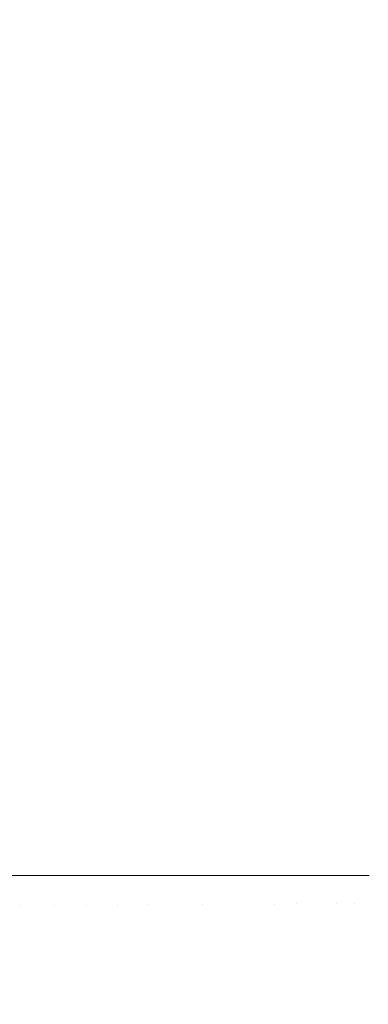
# Model space of a CAD drawing. Header units: centimetres. Extents: x -62 to 63, y 4 to 6.
# Tile 187 of 256: x -20.0648 to -20.0241, y 4.6852 to 4.8002. Entities that reach past the tile are written whole.
import ezdxf

# ---------------------------------------------------------------- set-up
doc = ezdxf.new("R2010")
doc.units = ezdxf.units.CM
doc.header["$LTSCALE"] = 2.54
doc.layers.add('Lucido design-1', color=7, linetype='Continuous')

# ---------------------------------------------------------------- blocks, each defined once
blk = doc.blocks.new('Gruppo-4-1')
at = {"color": 7, "linetype": 'Continuous', "lineweight": 9}
blk.add_3dface([(-61.85145, 5.90021, -2276.22217), (-61.85145, 4.30021, -2276.22217), (62.97838, 4.30021, -2276.22217), (62.97838, 5.90021, -2276.22217)], dxfattribs=at)
for points, invisible_edges in [([(-20.06429, 4.70021, -2276.98788), (-20.06887, 4.70021, -2276.99), (-20.06869, 5.90021, -2276.98992), (-20.06439, 5.90021, -2276.98792)], 10), ([(-20.06439, 5.90021, -2276.98792), (-20.06429, 5.90021, -2276.98788), (-20.06429, 4.70021, -2276.98788)], 10), ([(-20.06084, 4.70021, -2276.98611), (-20.06429, 4.70021, -2276.98788), (-20.06429, 5.90021, -2276.98788), (-20.06022, 5.90021, -2276.98579)], 10), ([(-20.06022, 5.90021, -2276.98579), (-20.05737, 5.90021, -2276.98434), (-20.05737, 4.70021, -2276.98434), (-20.06084, 4.70021, -2276.98611)], 10), ([(-20.05737, 5.90021, -2276.98434), (-20.05612, 5.90021, -2276.98364), (-20.05125, 4.70021, -2276.98091), (-20.05346, 4.70021, -2276.98214)], 10), ([(-20.05346, 4.70021, -2276.98214), (-20.05737, 4.70021, -2276.98434), (-20.05737, 5.90021, -2276.98434)], 10), ([(-20.05612, 5.90021, -2276.98364), (-20.05213, 5.90021, -2276.9814), (-20.05125, 4.70021, -2276.98091)], 10), ([(-20.05213, 5.90021, -2276.9814), (-20.05125, 5.90021, -2276.98091), (-20.05125, 4.70021, -2276.98091)], 10), ([(-20.04672, 4.70021, -2276.97813), (-20.05001, 4.70021, -2276.98015), (-20.05125, 5.90021, -2276.98091), (-20.04827, 5.90021, -2276.97908)], 10), ([(-20.05001, 4.70021, -2276.98015), (-20.05125, 4.70021, -2276.98091), (-20.05125, 5.90021, -2276.98091)], 10), ([(-20.04827, 5.90021, -2276.97908), (-20.04584, 5.90021, -2276.9776), (-20.04584, 4.70021, -2276.9776), (-20.04672, 4.70021, -2276.97813)], 10), ([(-20.0436, 4.70021, -2276.9761), (-20.04584, 4.70021, -2276.9776), (-20.04584, 5.90021, -2276.9776), (-20.04452, 5.90021, -2276.97672)], 10), ([(-20.04452, 5.90021, -2276.97672), (-20.04106, 5.90021, -2276.97442), (-20.04106, 4.70021, -2276.97442), (-20.0436, 4.70021, -2276.9761)], 10), ([(-20.04106, 5.90021, -2276.97442), (-20.03684, 5.90021, -2276.97137), (-20.03684, 4.70021, -2276.97137), (-20.03779, 4.70021, -2276.97205)], 10), ([(-20.03779, 4.70021, -2276.97205), (-20.04106, 4.70021, -2276.97442), (-20.04106, 5.90021, -2276.97442)], 10), ([(-20.03513, 4.70021, -2276.97002), (-20.03684, 4.70021, -2276.97137), (-20.03684, 5.90021, -2276.97137), (-20.0341, 5.90021, -2276.96921)], 10), ([(-20.0341, 5.90021, -2276.96921), (-20.03289, 5.90021, -2276.96827), (-20.03289, 4.70021, -2276.96827), (-20.03513, 4.70021, -2276.97002)], 10), ([(-20.03289, 5.90021, -2276.96827), (-20.03092, 5.90021, -2276.96659), (-20.02959, 4.70021, -2276.96546), (-20.03259, 4.70021, -2276.96801)], 10), ([(-20.03259, 4.70021, -2276.96801), (-20.03289, 4.70021, -2276.96827), (-20.03289, 5.90021, -2276.96827)], 10), ([(-20.03092, 5.90021, -2276.96659), (-20.02959, 5.90021, -2276.96546), (-20.02959, 4.70021, -2276.96546)], 10), ([(-20.02796, 4.70021, -2276.96396), (-20.02959, 4.70021, -2276.96546), (-20.02959, 5.90021, -2276.96546), (-20.02791, 5.90021, -2276.96391)], 10), ([(-20.02791, 5.90021, -2276.96391), (-20.02665, 5.90021, -2276.96275), (-20.02665, 4.70021, -2276.96275), (-20.02796, 4.70021, -2276.96396)], 10), ([(-20.02585, 4.70021, -2276.96195), (-20.02665, 4.70021, -2276.96275), (-20.02665, 5.90021, -2276.96275), (-20.02507, 5.90021, -2276.96117)], 10), ([(-20.02507, 5.90021, -2276.96117), (-20.02405, 5.90021, -2276.96016), (-20.02405, 4.70021, -2276.96016), (-20.02585, 4.70021, -2276.96195)], 10), ([(-20.06887, 4.70021, -2276.99), (-20.06429, 4.70021, -2276.98788), (-20.06469, 4.69667, -2276.9881)], 10), ([(-20.06469, 4.69667, -2276.9881), (-20.06879, 4.69664, -2276.99004), (-20.06887, 4.70021, -2276.99)], 11), ([(-20.06075, 4.6967, -2276.98614), (-20.06469, 4.69667, -2276.9881), (-20.06429, 4.70021, -2276.98788)], 11), ([(-20.06429, 4.70021, -2276.98788), (-20.06084, 4.70021, -2276.98611), (-20.06075, 4.6967, -2276.98614)], 10), ([(-20.06075, 4.6967, -2276.98614), (-20.06084, 4.70021, -2276.98611), (-20.05737, 4.70021, -2276.98434)], 9), ([(-20.05737, 4.70021, -2276.98434), (-20.05698, 4.69672, -2276.98416), (-20.06075, 4.6967, -2276.98614)], 11), ([(-20.05698, 4.69672, -2276.98416), (-20.05737, 4.70021, -2276.98434), (-20.05346, 4.70021, -2276.98214)], 9), ([(-20.05346, 4.70021, -2276.98214), (-20.05338, 4.69675, -2276.98217), (-20.05698, 4.69672, -2276.98416)], 11), ([(-20.05338, 4.69675, -2276.98217), (-20.05346, 4.70021, -2276.98214), (-20.05125, 4.70021, -2276.98091)], 9), ([(-20.05125, 4.70021, -2276.98091), (-20.04993, 4.69677, -2276.98016), (-20.05338, 4.69675, -2276.98217)], 11), ([(-20.05125, 4.70021, -2276.98091), (-20.05001, 4.70021, -2276.98015), (-20.04993, 4.69677, -2276.98016)], 10), ([(-20.04993, 4.69677, -2276.98016), (-20.05001, 4.70021, -2276.98015), (-20.04672, 4.70021, -2276.97813), (-20.04665, 4.69679, -2276.97815)], 13), ([(-20.04665, 4.69679, -2276.97815), (-20.04672, 4.70021, -2276.97813), (-20.04584, 4.70021, -2276.9776)], 9), ([(-20.04352, 4.69681, -2276.97613), (-20.04665, 4.69679, -2276.97815), (-20.04584, 4.70021, -2276.9776)], 11), ([(-20.04584, 4.70021, -2276.9776), (-20.0436, 4.70021, -2276.9761), (-20.04352, 4.69681, -2276.97613)], 10), ([(-20.04352, 4.69681, -2276.97613), (-20.0436, 4.70021, -2276.9761), (-20.04106, 4.70021, -2276.97442)], 9), ([(-20.04106, 4.70021, -2276.97442), (-20.04054, 4.69683, -2276.9741), (-20.04352, 4.69681, -2276.97613)], 11), ([(-20.04054, 4.69683, -2276.9741), (-20.04106, 4.70021, -2276.97442), (-20.03779, 4.70021, -2276.97205), (-20.03772, 4.69685, -2276.97207)], 13), ([(-20.03772, 4.69685, -2276.97207), (-20.03779, 4.70021, -2276.97205), (-20.03684, 4.70021, -2276.97137)], 9), ([(-20.03505, 4.69687, -2276.97004), (-20.03772, 4.69685, -2276.97207), (-20.03684, 4.70021, -2276.97137)], 11), ([(-20.03684, 4.70021, -2276.97137), (-20.03513, 4.70021, -2276.97002), (-20.03505, 4.69687, -2276.97004)], 10), ([(-20.03505, 4.69687, -2276.97004), (-20.03513, 4.70021, -2276.97002), (-20.03289, 4.70021, -2276.96827)], 9), ([(-20.03289, 4.70021, -2276.96827), (-20.03252, 4.69689, -2276.96801), (-20.03505, 4.69687, -2276.97004)], 11), ([(-20.03289, 4.70021, -2276.96827), (-20.03259, 4.70021, -2276.96801), (-20.03252, 4.69689, -2276.96801)], 10), ([(-20.03252, 4.69689, -2276.96801), (-20.03259, 4.70021, -2276.96801), (-20.02959, 4.70021, -2276.96546), (-20.03014, 4.6969, -2276.96599)], 13), ([(-20.02789, 4.69692, -2276.96397), (-20.03014, 4.6969, -2276.96599), (-20.02959, 4.70021, -2276.96546)], 11), ([(-20.02959, 4.70021, -2276.96546), (-20.02796, 4.70021, -2276.96396), (-20.02789, 4.69692, -2276.96397)], 10), ([(-20.02789, 4.69692, -2276.96397), (-20.02796, 4.70021, -2276.96396), (-20.02665, 4.70021, -2276.96275)], 9), ([(-20.02665, 4.70021, -2276.96275), (-20.02578, 4.69693, -2276.96197), (-20.02789, 4.69692, -2276.96397)], 11), ([(-20.02665, 4.70021, -2276.96275), (-20.02585, 4.70021, -2276.96195), (-20.02578, 4.69693, -2276.96197)], 10), ([(-20.0238, 4.69695, -2276.95997), (-20.02578, 4.69693, -2276.96197), (-20.02585, 4.70021, -2276.96195), (-20.02405, 4.70021, -2276.96016)], 11), ([(-20.06449, 4.69308, -2276.9881), (-20.06859, 4.69302, -2276.99004), (-20.06879, 4.69664, -2276.99004), (-20.06469, 4.69667, -2276.9881)], 15), ([(-20.06469, 4.69667, -2276.9881), (-20.06075, 4.6967, -2276.98614), (-20.06056, 4.69313, -2276.98614), (-20.06449, 4.69308, -2276.9881)], 15), ([(-20.05679, 4.69318, -2276.98416), (-20.06056, 4.69313, -2276.98614), (-20.06075, 4.6967, -2276.98614), (-20.05698, 4.69672, -2276.98416)], 15), ([(-20.05698, 4.69672, -2276.98416), (-20.05338, 4.69675, -2276.98217), (-20.05318, 4.69323, -2276.98217), (-20.05679, 4.69318, -2276.98416)], 15), ([(-20.04993, 4.69677, -2276.98016), (-20.04974, 4.69328, -2276.98016), (-20.05318, 4.69323, -2276.98217), (-20.05338, 4.69675, -2276.98217)], 15), ([(-20.04665, 4.69679, -2276.97815), (-20.04645, 4.69332, -2276.97815), (-20.04974, 4.69328, -2276.98016), (-20.04993, 4.69677, -2276.98016)], 15), ([(-20.04352, 4.69681, -2276.97613), (-20.04333, 4.69336, -2276.97613), (-20.04645, 4.69332, -2276.97815), (-20.04665, 4.69679, -2276.97815)], 15), ([(-20.04054, 4.69683, -2276.9741), (-20.04035, 4.6934, -2276.9741), (-20.04333, 4.69336, -2276.97613), (-20.04352, 4.69681, -2276.97613)], 15), ([(-20.03772, 4.69685, -2276.97207), (-20.03753, 4.69344, -2276.97207), (-20.04035, 4.6934, -2276.9741), (-20.04054, 4.69683, -2276.9741)], 15), ([(-20.03505, 4.69687, -2276.97004), (-20.03486, 4.69348, -2276.97004), (-20.03753, 4.69344, -2276.97207), (-20.03772, 4.69685, -2276.97207)], 15), ([(-20.03252, 4.69689, -2276.96801), (-20.03233, 4.69351, -2276.96801), (-20.03486, 4.69348, -2276.97004), (-20.03505, 4.69687, -2276.97004)], 15), ([(-20.03014, 4.6969, -2276.96599), (-20.02995, 4.69354, -2276.96599), (-20.03233, 4.69351, -2276.96801), (-20.03252, 4.69689, -2276.96801)], 15), ([(-20.02789, 4.69692, -2276.96397), (-20.0277, 4.69357, -2276.96397), (-20.02995, 4.69354, -2276.96599), (-20.03014, 4.6969, -2276.96599)], 15), ([(-20.02578, 4.69693, -2276.96197), (-20.02559, 4.6936, -2276.96197), (-20.0277, 4.69357, -2276.96397), (-20.02789, 4.69692, -2276.96397)], 15), ([(-20.0238, 4.69695, -2276.95997), (-20.02362, 4.69363, -2276.95997), (-20.02559, 4.6936, -2276.96197), (-20.02578, 4.69693, -2276.96197)], 15), ([(-20.06415, 4.68943, -2276.9881), (-20.06824, 4.68934, -2276.99004), (-20.06859, 4.69302, -2276.99004), (-20.06449, 4.69308, -2276.9881)], 15), ([(-20.06449, 4.69308, -2276.9881), (-20.06056, 4.69313, -2276.98614), (-20.06022, 4.68951, -2276.98614), (-20.06415, 4.68943, -2276.9881)], 15), ([(-20.06022, 4.68951, -2276.98614), (-20.06056, 4.69313, -2276.98614), (-20.05679, 4.69318, -2276.98416), (-20.05645, 4.68958, -2276.98416)], 15), ([(-20.05645, 4.68958, -2276.98416), (-20.05679, 4.69318, -2276.98416), (-20.05318, 4.69323, -2276.98217), (-20.05285, 4.68966, -2276.98217)], 15), ([(-20.05285, 4.68966, -2276.98217), (-20.05318, 4.69323, -2276.98217), (-20.04974, 4.69328, -2276.98016), (-20.0494, 4.68973, -2276.98016)], 15), ([(-20.0494, 4.68973, -2276.98016), (-20.04974, 4.69328, -2276.98016), (-20.04645, 4.69332, -2276.97815), (-20.04612, 4.6898, -2276.97815)], 15), ([(-20.04612, 4.6898, -2276.97815), (-20.04645, 4.69332, -2276.97815), (-20.04333, 4.69336, -2276.97613), (-20.043, 4.68986, -2276.97613)], 15), ([(-20.043, 4.68986, -2276.97613), (-20.04333, 4.69336, -2276.97613), (-20.04035, 4.6934, -2276.9741), (-20.04003, 4.68992, -2276.9741)], 15), ([(-20.04003, 4.68992, -2276.9741), (-20.04035, 4.6934, -2276.9741), (-20.03753, 4.69344, -2276.97207), (-20.03721, 4.68998, -2276.97207)], 15), ([(-20.03721, 4.68998, -2276.97207), (-20.03753, 4.69344, -2276.97207), (-20.03486, 4.69348, -2276.97004), (-20.03454, 4.69003, -2276.97004)], 15), ([(-20.03454, 4.69003, -2276.97004), (-20.03486, 4.69348, -2276.97004), (-20.03233, 4.69351, -2276.96801), (-20.03201, 4.69008, -2276.96801)], 15), ([(-20.03201, 4.69008, -2276.96801), (-20.03233, 4.69351, -2276.96801), (-20.02995, 4.69354, -2276.96599), (-20.02963, 4.69013, -2276.96599)], 15), ([(-20.02963, 4.69013, -2276.96599), (-20.02995, 4.69354, -2276.96599), (-20.0277, 4.69357, -2276.96397), (-20.02739, 4.69018, -2276.96397)], 15), ([(-20.02739, 4.69018, -2276.96397), (-20.0277, 4.69357, -2276.96397), (-20.02559, 4.6936, -2276.96197), (-20.02528, 4.69022, -2276.96197)], 15), ([(-20.02528, 4.69022, -2276.96197), (-20.02559, 4.6936, -2276.96197), (-20.02362, 4.69363, -2276.95997), (-20.0233, 4.69026, -2276.95997)], 15), ([(-20.06366, 4.68572, -2276.9881), (-20.06775, 4.68561, -2276.99004), (-20.06824, 4.68934, -2276.99004), (-20.06415, 4.68943, -2276.9881)], 15), ([(-20.06415, 4.68943, -2276.9881), (-20.06022, 4.68951, -2276.98614), (-20.05973, 4.68583, -2276.98614), (-20.06366, 4.68572, -2276.9881)], 15), ([(-20.05645, 4.68958, -2276.98416), (-20.05597, 4.68593, -2276.98416), (-20.05973, 4.68583, -2276.98614), (-20.06022, 4.68951, -2276.98614)], 15), ([(-20.05285, 4.68966, -2276.98217), (-20.05237, 4.68603, -2276.98217), (-20.05597, 4.68593, -2276.98416), (-20.05645, 4.68958, -2276.98416)], 15), ([(-20.0494, 4.68973, -2276.98016), (-20.04893, 4.68613, -2276.98016), (-20.05237, 4.68603, -2276.98217), (-20.05285, 4.68966, -2276.98217)], 15), ([(-20.04612, 4.6898, -2276.97815), (-20.04565, 4.68622, -2276.97815), (-20.04893, 4.68613, -2276.98016), (-20.0494, 4.68973, -2276.98016)], 15), ([(-20.043, 4.68986, -2276.97613), (-20.04253, 4.6863, -2276.97613), (-20.04565, 4.68622, -2276.97815), (-20.04612, 4.6898, -2276.97815)], 15), ([(-20.04003, 4.68992, -2276.9741), (-20.03956, 4.68639, -2276.9741), (-20.04253, 4.6863, -2276.97613), (-20.043, 4.68986, -2276.97613)], 15), ([(-20.03721, 4.68998, -2276.97207), (-20.03674, 4.68646, -2276.97207), (-20.03956, 4.68639, -2276.9741), (-20.04003, 4.68992, -2276.9741)], 15), ([(-20.03454, 4.69003, -2276.97004), (-20.03407, 4.68654, -2276.97004), (-20.03674, 4.68646, -2276.97207), (-20.03721, 4.68998, -2276.97207)], 15), ([(-20.03201, 4.69008, -2276.96801), (-20.03155, 4.68661, -2276.96801), (-20.03407, 4.68654, -2276.97004), (-20.03454, 4.69003, -2276.97004)], 15), ([(-20.02963, 4.69013, -2276.96599), (-20.02917, 4.68667, -2276.96599), (-20.03155, 4.68661, -2276.96801), (-20.03201, 4.69008, -2276.96801)], 15), ([(-20.02739, 4.69018, -2276.96397), (-20.02693, 4.68673, -2276.96397), (-20.02917, 4.68667, -2276.96599), (-20.02963, 4.69013, -2276.96599)], 15), ([(-20.02528, 4.69022, -2276.96197), (-20.02482, 4.68679, -2276.96197), (-20.02693, 4.68673, -2276.96397), (-20.02739, 4.69018, -2276.96397)], 15), ([(-20.0233, 4.69026, -2276.95997), (-20.02285, 4.68684, -2276.95997), (-20.02482, 4.68679, -2276.96197), (-20.02528, 4.69022, -2276.96197)], 15), ([(-20.05909, 4.6821, -2276.98614), (-20.05973, 4.68583, -2276.98614), (-20.05597, 4.68593, -2276.98416), (-20.05533, 4.68223, -2276.98416)], 15), ([(-20.05533, 4.68223, -2276.98416), (-20.05597, 4.68593, -2276.98416), (-20.05237, 4.68603, -2276.98217), (-20.05174, 4.68236, -2276.98217)], 15), ([(-20.05174, 4.68236, -2276.98217), (-20.05237, 4.68603, -2276.98217), (-20.04893, 4.68613, -2276.98016), (-20.0483, 4.68247, -2276.98016)], 15), ([(-20.0483, 4.68247, -2276.98016), (-20.04893, 4.68613, -2276.98016), (-20.04565, 4.68622, -2276.97815), (-20.04503, 4.68259, -2276.97815)], 15), ([(-20.04503, 4.68259, -2276.97815), (-20.04565, 4.68622, -2276.97815), (-20.04253, 4.6863, -2276.97613), (-20.04191, 4.6827, -2276.97613)], 15), ([(-20.04191, 4.6827, -2276.97613), (-20.04253, 4.6863, -2276.97613), (-20.03956, 4.68639, -2276.9741), (-20.03894, 4.6828, -2276.9741)], 15), ([(-20.03894, 4.6828, -2276.9741), (-20.03956, 4.68639, -2276.9741), (-20.03674, 4.68646, -2276.97207), (-20.03613, 4.6829, -2276.97207)], 15), ([(-20.03613, 4.6829, -2276.97207), (-20.03674, 4.68646, -2276.97207), (-20.03407, 4.68654, -2276.97004), (-20.03346, 4.68299, -2276.97004)], 15), ([(-20.03346, 4.68299, -2276.97004), (-20.03407, 4.68654, -2276.97004), (-20.03155, 4.68661, -2276.96801), (-20.03094, 4.68308, -2276.96801)], 15), ([(-20.03094, 4.68308, -2276.96801), (-20.03155, 4.68661, -2276.96801), (-20.02917, 4.68667, -2276.96599), (-20.02857, 4.68316, -2276.96599)], 15), ([(-20.02857, 4.68316, -2276.96599), (-20.02917, 4.68667, -2276.96599), (-20.02693, 4.68673, -2276.96397), (-20.02633, 4.68324, -2276.96397)], 15), ([(-20.02633, 4.68324, -2276.96397), (-20.02693, 4.68673, -2276.96397), (-20.02482, 4.68679, -2276.96197), (-20.02423, 4.68331, -2276.96197)], 15), ([(-20.02423, 4.68331, -2276.96197), (-20.02482, 4.68679, -2276.96197), (-20.02285, 4.68684, -2276.95997), (-20.02225, 4.68338, -2276.95997)], 15), ([(-20.06301, 4.68196, -2276.9881), (-20.0671, 4.68182, -2276.99004), (-20.06775, 4.68561, -2276.99004), (-20.06366, 4.68572, -2276.9881)], 15), ([(-20.06366, 4.68572, -2276.9881), (-20.05973, 4.68583, -2276.98614), (-20.05909, 4.6821, -2276.98614), (-20.06301, 4.68196, -2276.9881)], 15)]:
    blk.add_3dface(points, dxfattribs=dict(at, invisible_edges=invisible_edges))
blk = doc.blocks.new('Gruppo-5-1')
at = {"color": 7}
blk.add_blockref('Gruppo-4-1', (0, 0), dxfattribs=at)

msp = doc.modelspace()

# ---------------------------------------------------------------- block references
at = {"layer": 'Lucido design-1', "color": 7}
msp.add_blockref('Gruppo-5-1', (0, 0), dxfattribs=at)

doc.saveas('drawing.dxf')
